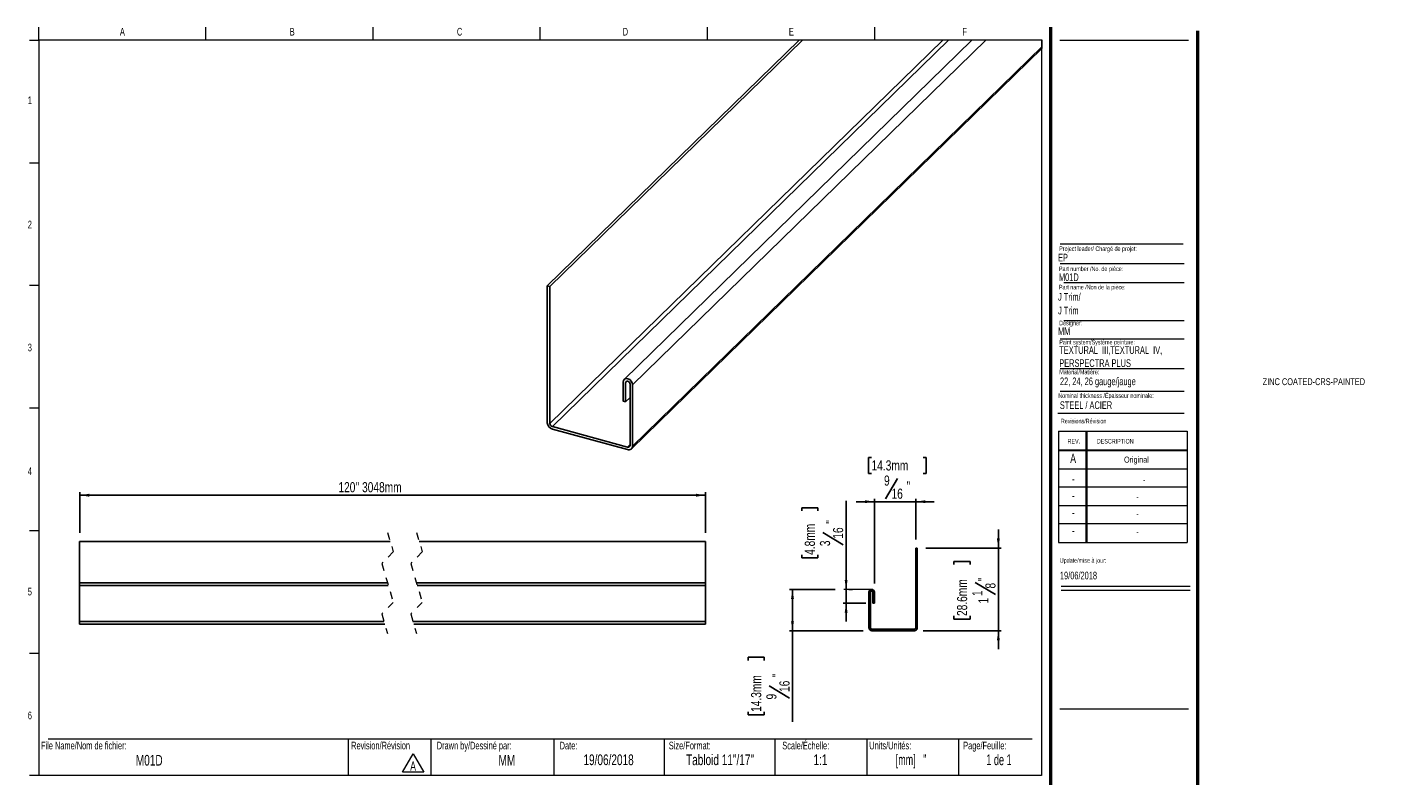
# Model space of a CAD drawing. Header units: inches. Extents: x 0.5 to 18.9, y 0.4 to 10.7.
import ezdxf

# ---------------------------------------------------------------- set-up
doc = ezdxf.new("R2010")
doc.units = ezdxf.units.IN
doc.header["$MEASUREMENT"] = 0
doc.linetypes.add('HIDDEN', pattern=[0.075, 0.05, -0.025])
doc.layers.add('FORMAT', color=7, linetype='Continuous')
doc.styles.add('SLDTEXTSTYLE0', font='TXT', dxfattribs={"width": 0.7})
doc.styles.add('SLDTEXTSTYLE1', font='TXT', dxfattribs={"width": 0.633333})
doc.styles.add('SLDTEXTSTYLE2', font='TXT', dxfattribs={"width": 0.625})
doc.styles.add('SLDTEXTSTYLE3', font='TXT', dxfattribs={"width": 0.75})
doc.dimstyles.new('SLDDIMSTYLE0', dxfattribs={"dimtxt": 0.137795, "dimasz": 0.13, "dimexe": 0, "dimexo": 0.0625, "dimgap": 0.034449, "dimtad": 1, "dimdec": 6, "dimrnd": 1e-09, "dimzin": 12, "dimdsep": 46, "dimlunit": 5, "dimtxsty": 'SLDTEXTSTYLE3', "dimsah": 1, "dimcen": 0.09, "dimadec": 0, "dimazin": 3, "dimtfac": 1, "dimtdec": 3, "dimtofl": 0, "dimtmove": 0, "dimatfit": 3, "dimfxl": 1, "dimfrac": 2, "dimtolj": 1, "dimtzin": 12, "dimarcsym": 0})
doc.dimstyles.new('SLDDIMSTYLE1', dxfattribs={"dimtxt": 0.137795, "dimasz": 0.13, "dimexe": 0, "dimexo": 0.0625, "dimgap": 0.034449, "dimtad": 1, "dimdec": 6, "dimrnd": 1e-09, "dimzin": 12, "dimdsep": 46, "dimlunit": 5, "dimtxsty": 'SLDTEXTSTYLE3', "dimsah": 1, "dimcen": 0.09, "dimadec": 0, "dimazin": 3, "dimtfac": 1, "dimtdec": 3, "dimtmove": 0, "dimatfit": 0, "dimfxl": 1, "dimfrac": 2, "dimtolj": 1, "dimtzin": 12, "dimarcsym": 0})
doc.dimstyles.new('SLDDIMSTYLE2', dxfattribs={"dimtxt": 0.137795, "dimasz": 0.13, "dimexe": 0, "dimexo": 0.0625, "dimgap": 0.034449, "dimtad": 1, "dimdec": 3, "dimrnd": 1e-09, "dimzin": 12, "dimdsep": 46, "dimlunit": 5, "dimtxsty": 'SLDTEXTSTYLE3', "dimsah": 1, "dimcen": 0.09, "dimadec": 0, "dimazin": 3, "dimtfac": 1, "dimtdec": 3, "dimtofl": 0, "dimtmove": 0, "dimatfit": 3, "dimfxl": 1, "dimfrac": 2, "dimtolj": 1, "dimtzin": 12, "dimarcsym": 0})

# ---------------------------------------------------------------- blocks, each defined once
blk = doc.blocks.new('SW_NOTE_0')
at = {"color": 0, "linetype": 'Continuous', "lineweight": 0}
for p, q in [((-0.096, 0.015), (0.049, 0.266)), ((0.049, 0.266), (0.194, 0.015)), ((0.194, 0.015), (-0.096, 0.015))]:
    blk.add_line(p, q, dxfattribs=at)
at = {"color": 0, "linetype": 'Continuous', "lineweight": 0, "insert": (0.049, 0.161), "char_height": 0.125, "attachment_point": 2, "style": 'SLDTEXTSTYLE0'}
blk.add_mtext('A', dxfattribs=at)
blk = doc.blocks.new('SW_NOTE_1')
at = {"layer": 'FORMAT', "color": 0, "char_height": 0.10417, "attachment_point": 1, "style": 'SLDTEXTSTYLE0'}
for s, insert in [('TEXTURAL  III,TEXTURAL  IV,', (0, 0.134)), ('PERSPECTRA PLUS', (0, -0.044))]:
    blk.add_mtext(s, dxfattribs=dict(at, insert=insert))
blk = doc.blocks.new('_D')
at = {"layer": 'FORMAT'}
for p, q in [((11.448, 3.049), (10.829, 3.049)), ((10.868, 3.049), (10.868, 2.487)), ((11.829, 2.487), (10.829, 2.487)), ((10.868, 2.487), (10.868, 1.249)), ((10.265, 2.084), (10.265, 2.126)), ((10.265, 2.126), (10.484, 2.126)), ((10.484, 2.126), (10.484, 2.084)), ((10.552, 1.737), (10.828, 1.572)), ((10.265, 1.384), (10.265, 1.342)), ((10.265, 1.342), (10.484, 1.342)), ((10.484, 1.342), (10.484, 1.384))]:
    blk.add_line(p, q, dxfattribs=at)
for points in [[(10.868, 3.049), (10.848, 2.919), (10.888, 2.919)], [(10.868, 2.487), (10.888, 2.617), (10.848, 2.617)]]:
    blk.add_solid(points, dxfattribs=at)
at = {"layer": 'FORMAT', "attachment_point": 1, "rotation": 90, "style": 'SLDTEXTSTYLE3'}
for s, insert, char_height in [('14.3mm', (10.306, 1.384), 0.1378), ('"', (10.593, 1.858), 0.138), ('16', (10.69, 1.655), 0.1378), ('9', (10.512, 1.553), 0.138)]:
    blk.add_mtext(s, dxfattribs=dict(at, insert=insert, char_height=char_height))
blk = doc.blocks.new('_D_1')
at = {"layer": 'FORMAT'}
for p, q in [((11.597, 3.049), (11.597, 4.252)), ((10.994, 4.118), (10.994, 4.16)), ((10.994, 4.16), (11.213, 4.16)), ((11.213, 4.16), (11.213, 4.118)), ((11.281, 3.821), (11.557, 3.656)), ((10.994, 3.519), (10.994, 3.477)), ((11.213, 3.477), (11.213, 3.519)), ((10.994, 3.477), (11.213, 3.477)), ((11.597, 2.862), (11.597, 3.049)), ((11.684, 3.049), (11.636, 3.049)), ((11.863, 2.862), (11.558, 2.862)), ((11.597, 2.862), (11.597, 2.612))]:
    blk.add_line(p, q, dxfattribs=at)
for points in [[(11.597, 3.049), (11.617, 3.179), (11.577, 3.179)], [(11.597, 2.862), (11.577, 2.732), (11.617, 2.732)]]:
    blk.add_solid(points, dxfattribs=at)
at = {"layer": 'FORMAT', "attachment_point": 1, "rotation": 90, "style": 'SLDTEXTSTYLE3'}
for s, insert, char_height in [('4.8mm', (11.035, 3.519), 0.1378), ('"', (11.322, 3.942), 0.138), ('16', (11.419, 3.739), 0.1378), ('3', (11.241, 3.637), 0.138)]:
    blk.add_mtext(s, dxfattribs=dict(at, insert=insert, char_height=char_height))
blk = doc.blocks.new('_D_2')
at = {"layer": 'FORMAT'}
for p, q in [((13.666, 3.612), (13.666, 3.862)), ((12.682, 3.612), (13.706, 3.612)), ((13.666, 3.612), (13.666, 2.487)), ((13.063, 3.389), (13.063, 3.431)), ((13.063, 3.431), (13.282, 3.431)), ((13.282, 3.431), (13.282, 3.389)), ((13.35, 3.144), (13.626, 2.978)), ((13.063, 2.688), (13.063, 2.646)), ((13.063, 2.646), (13.282, 2.646)), ((13.282, 2.646), (13.282, 2.688)), ((12.643, 2.487), (13.706, 2.487)), ((13.666, 2.487), (13.666, 2.237))]:
    blk.add_line(p, q, dxfattribs=at)
for points in [[(13.666, 3.612), (13.686, 3.742), (13.646, 3.742)], [(13.666, 2.487), (13.646, 2.357), (13.686, 2.357)]]:
    blk.add_solid(points, dxfattribs=at)
at = {"layer": 'FORMAT', "attachment_point": 1, "rotation": 90, "style": 'SLDTEXTSTYLE3'}
for s, insert, char_height in [('28.6mm', (13.104, 2.688), 0.1378), ('"', (13.391, 3.163), 0.138), ('8', (13.489, 3.061), 0.138), ('1', (13.311, 2.959), 0.138), ('1', (13.393, 2.857), 0.138)]:
    blk.add_mtext(s, dxfattribs=dict(at, insert=insert, char_height=char_height))
blk = doc.blocks.new('_D_3')
at = {"layer": 'FORMAT', "color": 250, "true_color": 0x454545}
for p, q in [((11.943, 4.845), (11.901, 4.845)), ((11.901, 4.845), (11.901, 4.626)), ((12.644, 4.845), (12.686, 4.845)), ((12.686, 4.845), (12.686, 4.626)), ((11.901, 4.626), (11.943, 4.626)), ((12.686, 4.626), (12.644, 4.626)), ((12.297, 4.558), (12.131, 4.282)), ((11.982, 3.131), (11.982, 4.281)), ((12.544, 3.73), (12.544, 4.281)), ((11.982, 4.242), (11.732, 4.242)), ((11.982, 4.242), (12.544, 4.242)), ((12.544, 4.242), (12.794, 4.242))]:
    blk.add_line(p, q, dxfattribs=at)
for points in [[(11.982, 4.242), (11.852, 4.262), (11.852, 4.222)], [(12.544, 4.242), (12.674, 4.222), (12.674, 4.262)]]:
    blk.add_solid(points, dxfattribs=at)
at = {"layer": 'FORMAT', "color": 250, "true_color": 0x454545, "attachment_point": 1, "style": 'SLDTEXTSTYLE3'}
for s, insert, char_height in [('14.3mm', (11.943, 4.804), 0.1378), ('9', (12.112, 4.598), 0.138), ('"', (12.418, 4.517), 0.138), ('16', (12.214, 4.42), 0.1378)]:
    blk.add_mtext(s, dxfattribs=dict(at, insert=insert, char_height=char_height))
blk = doc.blocks.new('_D_4')
at = {"layer": 'FORMAT'}
for p, q in [((1.181, 3.818), (1.181, 4.37)), ((1.181, 4.33), (9.687, 4.33)), ((9.687, 3.818), (9.687, 4.37))]:
    blk.add_line(p, q, dxfattribs=at)
for points in [[(1.181, 4.33), (1.311, 4.31), (1.311, 4.35)], [(9.687, 4.33), (9.557, 4.35), (9.557, 4.31)]]:
    blk.add_solid(points, dxfattribs=at)
at = {"layer": 'FORMAT', "insert": (4.697, 4.508), "char_height": 0.1378, "attachment_point": 1, "style": 'SLDTEXTSTYLE3'}
blk.add_mtext("120'' 3048mm", dxfattribs=at)

msp = doc.modelspace()

# ---------------------------------------------------------------- linework, layer by layer
at = {"color": 7, "linetype": 'Continuous', "lineweight": 18}
for p, q in [((0.6262516, 10.5170732), (0.6262516, 10.6939449)), ((2.8970849, 10.5170732), (2.8970849, 10.6939449)), ((5.1679183, 10.5170732), (5.1679183, 10.6939449)), ((7.4387516, 10.5170732), (7.4387516, 10.6939449)), ((9.7095849, 10.6939449), (9.7095849, 10.5170732)), ((11.9804183, 10.6939449), (11.9804183, 10.5170732)), ((0.5012516, 10.5170732), (0.6262516, 10.5170732)), ((14.2512516, 10.5170732), (0.6262516, 10.5170732)), ((0.6262516, 10.5170732), (0.6262516, 0.5170732)), ((14.2512516, 10.5170732), (14.2512516, 0.5170732)), ((14.5012516, 10.5170732), (16.2512516, 10.5170732)), ((0.5012516, 8.8504065), (0.6262516, 8.8504065)), ((14.5052809, 7.4796461), (16.192868, 7.4796461)), ((14.5578273, 7.2228331), (16.192868, 7.2228331)), ((0.5012516, 7.1837398), (0.6262516, 7.1837398)), ((14.5578273, 6.7072972), (16.192868, 6.7072972)), ((14.5052809, 6.4574028), (16.192868, 6.4574028)), ((14.5052809, 6.0531641), (16.192868, 6.0531641)), ((14.5052809, 5.7453132), (16.192868, 5.7453132)), ((0.5012516, 5.5170732), (0.6262516, 5.5170732)), ((14.4754278, 5.446808), (16.192868, 5.446808)), ((14.4811999, 5.1987495), (16.2311999, 5.1987495)), ((14.4811999, 5.1987495), (14.4811999, 3.6887495)), ((14.8561999, 5.1987495), (14.8561999, 3.6887495)), ((14.8661999, 5.1987495), (14.8661999, 3.6887495)), ((16.2311999, 5.1987495), (16.2311999, 3.6887495)), ((14.4811999, 4.9487495), (16.2311999, 4.9487495)), ((14.4811999, 4.9387495), (16.2311999, 4.9387495)), ((14.4811999, 4.6887495), (16.2311999, 4.6887495)), ((16.2311999, 4.4387495), (14.4811999, 4.4387495)), ((14.4811999, 4.1887495), (16.2311999, 4.1887495)), ((16.2311999, 3.9387495), (14.4811999, 3.9387495)), ((0.5012516, 3.8504065), (0.6262516, 3.8504065)), ((14.4811999, 3.6887495), (16.2311999, 3.6887495)), ((14.5215385, 3.094666), (16.2715385, 3.094666)), ((14.5215385, 3.0386495), (16.2715385, 3.0386495)), ((0.5012516, 2.1837398), (0.6262516, 2.1837398)), ((0.7512516, 1.0170732), (14.1262516, 1.0170732)), ((4.8316802, 1.0170732), (4.8316802, 0.5170732)), ((5.9539324, 1.0170732), (5.9539324, 0.5170732)), ((7.6262516, 1.0170732), (7.6262516, 0.5170732)), ((9.1262516, 1.0170732), (9.1262516, 0.5170732)), ((10.6262516, 1.0170732), (10.6262516, 0.5170732)), ((11.8762516, 1.0170732), (11.8762516, 0.5170732)), ((13.1262516, 1.0170732), (13.1262516, 0.5170732)), ((0.6262516, 0.5170732), (0.5012516, 0.5170732)), ((14.2512516, 0.5170732), (0.6262516, 0.5170732))]:
    msp.add_line(p, q, dxfattribs=at)
at = {"color": 7, "linetype": 'Continuous', "lineweight": 50}
for p, q in [((14.3762516, 10.6939449), (14.3762516, 0.3920732)), ((16.3762516, 0.3920732), (16.3762516, 10.6420732))]:
    msp.add_line(p, q, dxfattribs=at)
at = {"color": 7, "linetype": 'Continuous', "lineweight": 25}
for p, q in [((7.5350479, 7.1754591), (10.9587246, 10.5170738)), ((7.5704235, 7.1658449), (11.0039514, 10.5170738)), ((7.5704235, 5.3047134), (12.9107885, 10.5170738)), ((7.6046868, 5.2621946), (12.9886148, 10.5170738)), ((13.3065375, 10.5170738), (8.5791077, 5.9029563)), ((8.6812053, 4.9614234), (14.2634079, 10.409823)), ((8.695846, 5.8324515), (13.4955124, 10.5170738)), ((8.695846, 4.9988477), (14.2634079, 10.4329585)), ((7.5350479, 7.1754591), (7.5350479, 5.3143275)), ((7.5350479, 7.1754591), (7.5704235, 7.1658449)), ((7.5704235, 7.1658449), (7.5704235, 5.3047134)), ((8.565394, 5.8679045), (8.565394, 5.6096826)), ((8.6007719, 5.8582903), (8.6007719, 5.6000684)), ((8.6604681, 5.0084618), (8.6604681, 5.8420657)), ((8.695846, 4.9988477), (8.695846, 5.8324515)), ((8.6007719, 5.6000684), (8.565394, 5.6096826)), ((8.6007719, 5.6000684), (8.6604681, 5.6583355)), ((7.6046868, 5.2621946), (8.6262071, 4.984566)), ((7.6046868, 5.2279078), (8.6262071, 4.9502793)), ((1.1805559, 3.7002471), (5.4015879, 3.7002471)), ((1.1805559, 3.7002471), (1.1805559, 3.1377471)), ((5.795289, 3.7002471), (9.686536, 3.7002471)), ((9.686536, 3.7002471), (9.686536, 3.1377471)), ((12.564034, 3.6119971), (12.544034, 3.6119971)), ((12.544034, 3.6119971), (12.544034, 2.5263672)), ((12.564034, 3.6119971), (12.564034, 2.5263672)), ((5.3644476, 3.1377471), (1.1805559, 3.1377471)), ((1.1805559, 3.1008721), (1.1805559, 3.1377471)), ((9.686536, 3.1377471), (5.7581487, 3.1377471)), ((9.686536, 3.1008721), (9.686536, 3.1377471)), ((1.1805559, 2.6146172), (1.1805559, 3.1008721)), ((1.1805559, 3.1008721), (5.3754041, 3.1008721)), ((5.7691052, 3.1008721), (9.686536, 3.1008721)), ((9.686536, 2.6146172), (9.686536, 3.1008721)), ((11.907784, 2.5263672), (11.907784, 3.0126221)), ((11.927784, 2.5263672), (11.927784, 3.0126221)), ((11.961534, 3.0126221), (11.961534, 2.8619971)), ((11.981534, 3.0126221), (11.981534, 2.8619971)), ((11.961534, 2.8619971), (11.981534, 2.8619971)), ((1.1805559, 2.5752471), (1.1805559, 2.6146172)), ((1.1805559, 2.6146172), (5.3156094, 2.6146172)), ((5.7093105, 2.6146172), (9.686536, 2.6146172)), ((9.686536, 2.5752471), (9.686536, 2.6146172)), ((1.1805559, 2.5752471), (5.3273074, 2.5752471)), ((5.7210085, 2.5752471), (9.686536, 2.5752471)), ((12.5246639, 2.5069971), (11.9471541, 2.5069971)), ((12.5246639, 2.4869971), (11.9471541, 2.4869971))]:
    msp.add_line(p, q, dxfattribs=at)
at = {"color": 8, "linetype": 'Continuous', "lineweight": 25}
for p, q in [((8.6007719, 5.8582903), (8.6232339, 5.880215)), ((8.6262071, 4.984566), (8.6604681, 5.018008))]:
    msp.add_line(p, q, dxfattribs=at)
at = {"color": 7, "linetype": 'HIDDEN', "lineweight": 18}
for p, q in [((5.3644482, 3.8252471), (5.4431884, 3.5602372)), ((5.758149, 3.8252471), (5.8368892, 3.5602372)), ((5.4431884, 3.5602372), (5.2857081, 3.4027569)), ((5.8368892, 3.5602372), (5.6794089, 3.4027569)), ((5.2857081, 3.4027569), (5.4431884, 2.8727372)), ((5.6794089, 3.4027569), (5.8368892, 2.8727372)), ((5.4431884, 2.8727372), (5.2857081, 2.7152569)), ((5.8368892, 2.8727372), (5.6794089, 2.7152569)), ((5.2857081, 2.7152569), (5.3644482, 2.4502471)), ((5.6794089, 2.7152569), (5.758149, 2.4502471))]:
    msp.add_line(p, q, dxfattribs=at)
at = {"color": 7, "linetype": 'Continuous', "lineweight": 18, "flags": 128}
msp.add_lwpolyline([(14.2634079, 10.409823), (14.2634079, 10.4329585), (14.2634079, 10.5170738), (13.4955124, 10.5170738), (13.3065375, 10.5170738), (12.9886148, 10.5170738), (12.9107885, 10.5170738), (11.0039514, 10.5170738), (10.9587246, 10.5170738)], dxfattribs=at)
at = {"color": 7, "linetype": 'Continuous', "lineweight": 25, "flags": 128}
for points in [[(8.695846, 5.8324515), (8.6908805, 5.8579923), (8.676742, 5.8823434), (8.65558, 5.901797), (8.6306188, 5.9133941), (8.60566, 5.9153653), (8.584498, 5.9074125), (8.5703595, 5.8907467), (8.565394, 5.8679045)], [(8.6604681, 5.8420657), (8.6581965, 5.8537543), (8.6517268, 5.8648985), (8.6420423, 5.8737993), (8.6306188, 5.8791074), (8.6191977, 5.8800085), (8.6095131, 5.8763688), (8.6030435, 5.8687422), (8.6007719, 5.8582903)]]:
    msp.add_lwpolyline(points, dxfattribs=at)
at = {"color": 7, "linetype": 'Continuous', "lineweight": 25}
for centre, radius, start, end in [((7.630509, 5.319984), 0.0956285, 183.39106553, 254.33418446), ((7.6173847, 5.3074918), 0.0470434, 183.3859877, 254.34046831), ((8.6352877, 5.0080556), 0.0251837, 248.86463554, 0.9242712), ((8.6446651, 4.998023), 0.0511875, 248.86323928, 0.92308606), ((11.944659, 3.0126221), 0.036875, 0, 180), ((11.944659, 3.0126221), 0.016875, 0, 180), ((11.9471541, 2.5263672), 0.0393701, 180, 270), ((11.9471541, 2.5263672), 0.0193701, 180, 270), ((12.5246639, 2.5263672), 0.0393701, 270, 0), ((12.5246639, 2.5263672), 0.0193701, 270, 0)]:
    msp.add_arc(centre, radius, start, end, dxfattribs=at)
at = {"layer": 'FORMAT', "color": 250, "lineweight": 18, "true_color": 0x454545}
msp.add_line((14.5052809, 7.7477891), (16.1756542, 7.7477891), dxfattribs=at)
at = {"layer": 'FORMAT', "lineweight": 18}
for p, q in [((11.944659, 3.0494971), (11.5659366, 3.0494971)), ((14.5012516, 1.4265536), (16.2512516, 1.4265536))]:
    msp.add_line(p, q, dxfattribs=at)

# ---------------------------------------------------------------- block references
at = {"color": 7, "linetype": 'Continuous', "lineweight": 0}
msp.add_blockref('SW_NOTE_0', (5.6629239, 0.5500403), dxfattribs=at)
at = {"layer": 'FORMAT'}
msp.add_blockref('SW_NOTE_1', (14.4936793, 6.2219515), dxfattribs=at)

# ---------------------------------------------------------------- texts
at = {"color": 7, "linetype": 'Continuous', "lineweight": 0}
for s, insert, char_height, attachment_point, style in [('A', (1.7614258, 10.6839024), 0.1041667, 2, 'SLDTEXTSTYLE0'), ('B', (4.0695891, 10.6839024), 0.1041667, 2, 'SLDTEXTSTYLE0'), ('C', (6.3441318, 10.6839024), 0.1041667, 2, 'SLDTEXTSTYLE0'), ('D', (8.5974733, 10.6839024), 0.1041667, 2, 'SLDTEXTSTYLE0'), ('E', (10.8526565, 10.6839024), 0.1041667, 2, 'SLDTEXTSTYLE0'), ('F', (13.2074254, 10.6839024), 0.1041667, 2, 'SLDTEXTSTYLE0'), ('1', (0.5037246, 9.7518248), 0.1041667, 2, 'SLDTEXTSTYLE0'), ('2', (0.5037246, 8.0618626), 0.1041667, 2, 'SLDTEXTSTYLE0'), ('EP', (14.4770103, 7.6126145), 0.10416667, 1, 'SLDTEXTSTYLE0'), ('Project leader/ Chargé de projet:', (14.4927736, 7.7128037), 0.0625, 1, 'SLDTEXTSTYLE0'), ('Part number /No. de pièce:', (14.4892638, 7.4395042), 0.0625, 1, 'SLDTEXTSTYLE0'), ('M01D', (14.4892638, 7.3462932), 0.10416667, 1, 'SLDTEXTSTYLE0'), ('Designer:', (14.4927736, 6.7027068), 0.0625, 1, 'SLDTEXTSTYLE0'), ('MM', (14.4770103, 6.6115619), 0.10416667, 1, 'SLDTEXTSTYLE0'), ('3', (0.5037246, 6.3910002), 0.1041667, 2, 'SLDTEXTSTYLE0'), ('Paint system/Système peinture:', (14.4936793, 6.4423393), 0.0625, 1, 'SLDTEXTSTYLE0'), ('ZINC COATED-CRS-PAINTED', (17.2579034, 5.920721), 0.09375, 1, 'SLDTEXTSTYLE0'), ('Nominal thickness /Épaisseur nominale:', (14.4802784, 5.7152135), 0.0625, 1, 'SLDTEXTSTYLE0'), ('STEEL / ACIER', (14.5019361, 5.6065758), 0.104166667, 1, 'SLDTEXTSTYLE0'), ('Revisions/Révision', (14.5156012, 5.3694188), 0.0625, 1, 'SLDTEXTSTYLE0'), ('REV.', (14.6062312, 5.0951297), 0.0625, 1, 'SLDTEXTSTYLE0'), ('DESCRIPTION', (15.0041424, 5.0951297), 0.0625, 1, 'SLDTEXTSTYLE0'), ('A', (14.6820414, 4.8942809), 0.125, 2, 'SLDTEXTSTYLE0'), ('Original', (15.5419694, 4.8554617), 0.08333333, 2, 'SLDTEXTSTYLE0'), ('4', (0.5037246, 4.7085424), 0.1041667, 2, 'SLDTEXTSTYLE0'), ('-', (14.6833579, 4.6174037), 0.125, 2, 'SLDTEXTSTYLE0'), ('-', (15.6471739, 4.5785845), 0.0833333, 2, 'SLDTEXTSTYLE0'), ('-', (14.6833579, 4.3881653), 0.125, 2, 'SLDTEXTSTYLE0'), ('-', (15.5556728, 4.3493461), 0.0833333, 2, 'SLDTEXTSTYLE0'), ('-', (14.6833579, 4.1569001), 0.125, 2, 'SLDTEXTSTYLE0'), ('-', (15.5556728, 4.118081), 0.0833333, 2, 'SLDTEXTSTYLE0'), ('-', (14.6833579, 3.9142956), 0.125, 2, 'SLDTEXTSTYLE0'), ('-', (15.5556728, 3.8754764), 0.0833333, 2, 'SLDTEXTSTYLE0'), ('Update/mise à jour:', (14.5009021, 3.4746831), 0.0625, 1, 'SLDTEXTSTYLE0'), ('19/06/2018', (14.5029298, 3.2903145), 0.10416667, 1, 'SLDTEXTSTYLE0'), ('5', (0.5037246, 3.0715769), 0.1041667, 2, 'SLDTEXTSTYLE0'), ('6', (0.5037246, 1.3878409), 0.1041667, 2, 'SLDTEXTSTYLE0'), ('File Name/Nom de fichier:', (0.6549319, 0.9786785), 0.104166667, 1, 'SLDTEXTSTYLE0'), ('Revision/Révision', (4.8700984, 0.9786785), 0.104166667, 1, 'SLDTEXTSTYLE0'), ('Drawn by/Dessiné par:', (6.0332993, 0.9786785), 0.104166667, 1, 'SLDTEXTSTYLE0'), ('Date:', (7.7035091, 0.9786785), 0.10416667, 1, 'SLDTEXTSTYLE0'), ('Size/Format:', (9.1875093, 0.9786785), 0.104166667, 1, 'SLDTEXTSTYLE0'), ('Scale/Échelle:', (10.7293877, 0.9786785), 0.104166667, 1, 'SLDTEXTSTYLE0'), ('Units/Unités:', (11.9111167, 0.9786785), 0.104166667, 1, 'SLDTEXTSTYLE0'), ('Page/Feuille:', (13.1879976, 0.9786785), 0.104166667, 1, 'SLDTEXTSTYLE0'), ('M01D', (2.1261199, 0.7993968), 0.14583333, 2, 'SLDTEXTSTYLE0'), ('MM', (6.9863934, 0.7993968), 0.14583333, 2, 'SLDTEXTSTYLE0'), ('19/06/2018', (8.3687858, 0.805962), 0.14583333, 2, 'SLDTEXTSTYLE0'), ('Tabloid 11"/17"', (9.8831067, 0.805962), 0.145833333, 2, 'SLDTEXTSTYLE0'), ('1:1', (11.2474421, 0.805962), 0.14583333, 2, 'SLDTEXTSTYLE0'), ('[mm]   "', (12.4789981, 0.805962), 0.14583333, 2, 'SLDTEXTSTYLE2'), ('1 de 1', (13.6742198, 0.805962), 0.14583333, 2, 'SLDTEXTSTYLE1')]:
    msp.add_mtext(s, dxfattribs=dict(at, insert=insert, char_height=char_height, attachment_point=attachment_point, style=style))
at = {"layer": 'FORMAT', "attachment_point": 1, "style": 'SLDTEXTSTYLE0'}
for s, insert, char_height in [('Part name /Non de la pièce:', (14.4892638, 7.1904184), 0.0625), ('J Trim/', (14.4770103, 7.0784856), 0.10416667), ('J Trim', (14.4770103, 6.8922265), 0.10416667), ('Material/Matière:', (14.4936793, 6.0368173), 0.0625), ('22, 24, 26 gauge/jauge', (14.503118, 5.9304258), 0.104166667)]:
    msp.add_mtext(s, dxfattribs=dict(at, insert=insert, char_height=char_height))

# ---------------------------------------------------------------- dimensions: what is measured, and where the dimension line sits
at = {"layer": 'FORMAT', "color": 250, "true_color": 0x454545}
dim = msp.add_linear_dim(base=(12.544034, 4.2419183), p1=(11.981534, 3.0126221), p2=(12.544034, 3.6119971), dimstyle='SLDDIMSTYLE1', dxfattribs=at)
dim.commit()
dim.dimension.update_dxf_attribs({"geometry": '_D_3', "text_midpoint": (12.2934908, 4.2419183), "dimtype": 160})
at = {"layer": 'FORMAT'}
dim = msp.add_linear_dim(base=(9.686536, 4.3301683), p1=(1.1805559, 3.7002471), p2=(9.686536, 3.7002471), angle=0, text="120'' 3048mm", dimstyle='SLDDIMSTYLE2', dxfattribs=at)
dim.commit()
dim.dimension.update_dxf_attribs({"geometry": '_D_4', "text_midpoint": (5.2873109, 4.3301683), "dimtype": 160})
for base, p1, p2, dimstyle, picture, middle in [((11.597059, 3.0494971), (11.981534, 2.8619971), (11.5659366, 3.0494971), 'SLDDIMSTYLE1', '_D_1', (11.597059, 3.8180286)), ((13.6663962, 2.4869971), (12.564034, 3.6119971), (12.5246639, 2.4869971), 'SLDDIMSTYLE1', '_D_2', (13.6663962, 3.038528)), ((10.8679218, 2.4869971), (11.5659366, 3.0494971), (11.9471541, 2.4869971), 'SLDDIMSTYLE0', '_D', (10.8679218, 1.7339752))]:
    dim = msp.add_linear_dim(base=base, p1=p1, p2=p2, angle=90, dimstyle=dimstyle, dxfattribs=at)
    dim.commit()
    dim.dimension.update_dxf_attribs({"geometry": picture, "text_midpoint": middle, "dimtype": 160})

doc.saveas('drawing.dxf')
